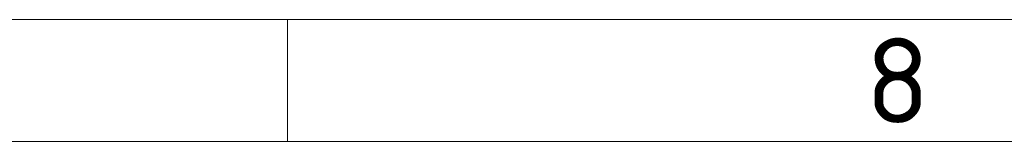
# Model space of a CAD drawing. Header units: millimetres. Extents: x 5 to 415, y 5 to 292.
# Tile 195 of 199: x 349 to 389, y 287 to 292. Entities that reach past the tile are written whole.
import ezdxf

# ---------------------------------------------------------------- set-up
doc = ezdxf.new("R2010")
doc.units = ezdxf.units.MM
doc.layers.add('Rahmen (ISO)', color=7, linetype='Continuous', lineweight=70)
doc.styles.add('Bezeichnungstext (ISO)', font='isocpeur.ttf')

# ---------------------------------------------------------------- blocks, each defined once
blk = doc.blocks.new('Ränder Basler-A3')
at = {"layer": 'Rahmen (ISO)', "color": 7, "lineweight": 18}
blk.add_line((5, 292), (415, 292), dxfattribs=at)
at = {"layer": 'Rahmen (ISO)', "color": 7, "linetype": 'Continuous', "lineweight": 18}
blk.add_line((360, 292), (360, 287), dxfattribs=at)
at = {"layer": 'Rahmen (ISO)', "lineweight": 18}
for p, q in [((310, 287), (360, 287)), ((360, 287), (410, 287))]:
    blk.add_line(p, q, dxfattribs=at)
at = {"layer": 'Rahmen (ISO)', "insert": (385, 289.5), "char_height": 3.5, "attachment_point": 5, "style": 'Bezeichnungstext (ISO)'}
blk.add_mtext('\\fISOCPEUR|b0|i0;{\\H3.5000;8}', dxfattribs=at)

msp = doc.modelspace()

# ---------------------------------------------------------------- block references
msp.add_blockref('Ränder Basler-A3', (0, 0))

doc.saveas('drawing.dxf')
